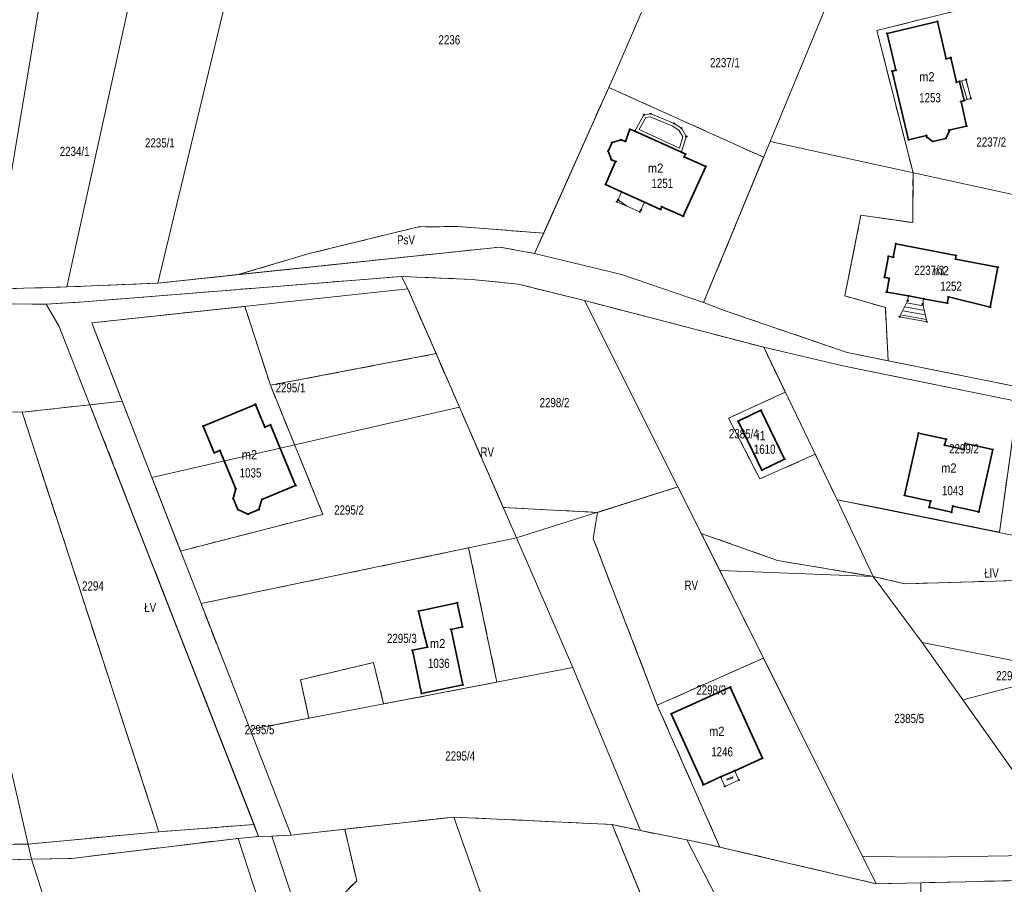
# Model space of a CAD drawing. Header units: metres. Extents: x 7496145 to 7500200, y 5498500 to 5502080.
# Tile 25 of 202: x 7497962 to 7498122, y 5498983 to 5499124. Entities that reach past the tile are written whole.
import ezdxf
from ezdxf.enums import TextEntityAlignment as Align

# ---------------------------------------------------------------- set-up
doc = ezdxf.new("R2010")
doc.units = ezdxf.units.M
doc.header["$MEASUREMENT"] = 0
for name, pattern in [('2.25_0.75', [3, 2.25, -0.75]), ('219-1000', [0]), ('egug-1000', [0])]:
    doc.linetypes.add(name, pattern=pattern)
doc.layers.get('0').update_dxf_attribs({"color": 2, "linetype": 'CONTINUOUS', "lineweight": 5})
for name, color, linetype in [('209-oznaczenie konturu klasyfikacyjnego', 7, 'CONTINUOUS'), ('211-numer działki ewidencyjnej', 7, 'CONTINUOUS'), ('217-kontur klasyfikacyjny', 7, 'CONTINUOUS'), ('218-kontur użytku gruntowego', 7, 'CONTINUOUS'), ('219-działka ewidencyjna', 7, 'CONTINUOUS'), ('312-budynek ewidencyjny', 7, 'CONTINUOUS'), ('312-oznaczenie budynku ewidencyjnego', 7, 'CONTINUOUS'), ('312-oznaczenie budynku ewidencyjnego-Atr117', 7, 'CONTINUOUS'), ('352-schody', 7, 'CONTINUOUS'), ('Punkt budynku', 7, 'CONTINUOUS'), ('taras', 7, 'CONTINUOUS'), ('wiatrołap', 7, 'CONTINUOUS')]:
    doc.layers.add(name, color=color, linetype=linetype)
doc.styles.get("Standard").update_dxf_attribs({"font": 'Working1250', "width": 0.75})

# ---------------------------------------------------------------- blocks, each defined once
blk = doc.blocks.new('PUNKTBUD')
at = {"color": 0}
blk.add_circle((0, 0), 0.09, dxfattribs=at)

msp = doc.modelspace()

# ---------------------------------------------------------------- linework, layer by layer
at = {"layer": '217-kontur klasyfikacyjny', "color": 3, "linetype": '2.25_0.75', "lineweight": 18, "flags": 128}
for points in [[(7498101.22, 5499122.2), (7498115.79, 5499125.83)], [(7498107.1, 5499099.07), (7498101.22, 5499122.2)], [(7498047.04, 5499089.23), (7498057.62, 5499112.95)], [(7498057.62, 5499112.95), (7498082.8, 5499101.6)], [(7498082.8, 5499101.6), (7498073.05, 5499077.98)], [(7498107.06, 5499090.96), (7498107.1, 5499099.07)], [(7498095.99, 5499079.05), (7498098.64, 5499092.16)], [(7498098.64, 5499092.16), (7498107.06, 5499090.96)], [(7498026.68, 5499090.26), (7498008.88, 5499085.92)], [(7498033.09, 5499090.33), (7498026.68, 5499090.26)], [(7498047.04, 5499089.23), (7498033.09, 5499090.33)], [(7498045.57, 5499085.92), (7498047.04, 5499089.23)], [(7497997.37, 5499082.49), (7498039.9, 5499086.98)], [(7498039.9, 5499086.98), (7498045.57, 5499085.92)], [(7498008.88, 5499085.92), (7497997.37, 5499082.49)], [(7498023.91, 5499082.2), (7497972.3, 5499078.07)], [(7497984.28, 5499081.11), (7497997.37, 5499082.49)], [(7498024.94, 5499080.18), (7498023.91, 5499082.2)], [(7498035.42, 5499081.73), (7498023.91, 5499082.2)], [(7497957.23, 5499080.11), (7497969.5, 5499080.49)], [(7497969.5, 5499080.49), (7497984.28, 5499081.11)], [(7498042.91, 5499080.93), (7498035.42, 5499081.73)], [(7498053.68, 5499078.28), (7498042.91, 5499080.93)], [(7498029.54, 5499069.64), (7498024.94, 5499080.18)], [(7498102.62, 5499077.15), (7498095.99, 5499079.05)], [(7497966.16, 5499077.69), (7497949.77, 5499077.8)], [(7497972.3, 5499078.07), (7497966.16, 5499077.69)], [(7497973.55, 5499074.65), (7497998.44, 5499077.33)], [(7497998.44, 5499077.33), (7498002.6, 5499064.49)], [(7498082.82, 5499070.7), (7498053.68, 5499078.28)], [(7498073.05, 5499077.98), (7498076.56, 5499076.62)], [(7498076.56, 5499076.62), (7498096.37, 5499069.84)], [(7498103.06, 5499068.49), (7498102.62, 5499077.15)], [(7497978.51, 5499061.9), (7497973.55, 5499074.65)], [(7498002.6, 5499064.49), (7498029.54, 5499069.64)], [(7498033.34, 5499060.93), (7498029.54, 5499069.64)], [(7498086.33, 5499063.39), (7498082.82, 5499070.7)], [(7498096.37, 5499069.84), (7498103.06, 5499068.49)], [(7498002.6, 5499064.49), (7498011.15, 5499043.48)], [(7498077.1, 5499059.14), (7498086.33, 5499063.39)], [(7497962.23, 5499060.1), (7497973.26, 5499061.34)], [(7497973.26, 5499061.34), (7497978.51, 5499061.9)], [(7497999.94, 5498993.04), (7497973.26, 5499061.34)], [(7497983.34, 5499049.49), (7497978.51, 5499061.9)], [(7498124.14, 5499061.87), (7498121.14, 5499040.58)], [(7497923.28, 5499061.13), (7497962.23, 5499060.1)], [(7497984.46, 5498991.88), (7497962.23, 5499060.1)], [(7498040.44, 5499044.63), (7498033.34, 5499060.93)], [(7498082.21, 5499049.26), (7498077.1, 5499059.14)], [(7498091.19, 5499053.3), (7498082.21, 5499049.26)], [(7498094.76, 5499045.86), (7498091.19, 5499053.3)], [(7497987.99, 5499037.54), (7497983.34, 5499049.49)], [(7498055.78, 5499043.83), (7498068.85, 5499047.97)], [(7498068.85, 5499047.97), (7498072.67, 5499040.4)], [(7498101.56, 5499044.54), (7498094.76, 5499045.86)], [(7498055.78, 5499043.83), (7498040.44, 5499044.63)], [(7498055.1, 5499039.55), (7498055.78, 5499043.83)], [(7498121.14, 5499040.58), (7498101.56, 5499044.54)], [(7498011.15, 5499043.48), (7497987.99, 5499037.54)], [(7498072.67, 5499040.4), (7498085.08, 5499035.99)], [(7498075.71, 5499034.36), (7498072.67, 5499040.4)], [(7498065.51, 5499012.46), (7498055.1, 5499039.55)], [(7497991.32, 5499028.99), (7498034.82, 5499038.04)], [(7498034.82, 5499038.04), (7498039.45, 5499016.21)], [(7498085.08, 5499035.99), (7498100.64, 5499033.42)], [(7498082.77, 5499020.13), (7498075.71, 5499034.36)], [(7498100.64, 5499033.42), (7498105.75, 5499032.21)], [(7498105.75, 5499032.21), (7498148.06, 5499033.47)], [(7497999.31, 5499008.49), (7497991.32, 5499028.99)], [(7498065.51, 5499012.46), (7498082.77, 5499020.13)], [(7498082.77, 5499020.13), (7498098.9, 5498987.86)], [(7498019.36, 5499019.4), (7498007.49, 5499016.58)], [(7498021.02, 5499012.66), (7498019.36, 5499019.4)], [(7498007.49, 5499016.58), (7498008.87, 5499010.33)], [(7498039.45, 5499016.21), (7498021.02, 5499012.66)], [(7498075.68, 5498989.39), (7498065.51, 5499012.46)], [(7498008.87, 5499010.33), (7497999.31, 5499008.49)], [(7498014.69, 5498992.3), (7498032.41, 5498994.27)], [(7498032.41, 5498994.27), (7498058.16, 5498993.06)], [(7497999.94, 5498993.04), (7497984.46, 5498991.88)], [(7498000.69, 5498991.11), (7497999.94, 5498993.04)], [(7498058.16, 5498993.06), (7498062.77, 5498992.06)], [(7498058.16, 5498993.06), (7498066.27, 5498973.28)], [(7497984.46, 5498991.88), (7497963.19, 5498989.85)], [(7497970.28, 5498987.54), (7497997.35, 5498990.8)], [(7497997.35, 5498990.8), (7498000.69, 5498991.11)], [(7498002.82, 5498991.14), (7498000.69, 5498991.11)], [(7498005.98, 5498991.33), (7498002.82, 5498991.14)], [(7498014.69, 5498992.3), (7498005.98, 5498991.33)], [(7498016.64, 5498983.9), (7498014.69, 5498992.3)], [(7498062.77, 5498992.06), (7498070.32, 5498990.54)], [(7497963.19, 5498989.85), (7497935.02, 5498989.69)], [(7498070.32, 5498990.54), (7498073.37, 5498989.93)], [(7498073.37, 5498989.93), (7498075.68, 5498989.39)], [(7498101.12, 5498983.41), (7498075.68, 5498989.39)], [(7498098.9, 5498987.86), (7498101.12, 5498983.41)], [(7497948.83, 5498987.01), (7497963.75, 5498987.41)], [(7497963.75, 5498987.41), (7497970.28, 5498987.54)], [(7498008.1, 5498975.28), (7498016.64, 5498983.9)], [(7498108.37, 5498983.58), (7498101.12, 5498983.41)], [(7498129.95, 5498984.08), (7498108.37, 5498983.58)]]:
    msp.add_lwpolyline(points, dxfattribs=at)
at = {"layer": '218-kontur użytku gruntowego', "color": 3, "linetype": 'egug-1000', "lineweight": 18, "flags": 128}
for points in [[(7498115.79, 5499125.83), (7498101.22, 5499122.2)], [(7498101.22, 5499122.2), (7498107.1, 5499099.07)], [(7498057.62, 5499112.95), (7498047.04, 5499089.23)], [(7498082.8, 5499101.6), (7498057.62, 5499112.95)], [(7498073.05, 5499077.98), (7498082.8, 5499101.6)], [(7498107.1, 5499099.07), (7498107.06, 5499090.96)], [(7498098.64, 5499092.16), (7498095.99, 5499079.05)], [(7498107.06, 5499090.96), (7498098.64, 5499092.16)], [(7498026.68, 5499090.26), (7498008.88, 5499085.92)], [(7498033.09, 5499090.33), (7498026.68, 5499090.26)], [(7498047.04, 5499089.23), (7498033.09, 5499090.33)], [(7498047.04, 5499089.23), (7498045.57, 5499085.92)], [(7497997.37, 5499082.49), (7498039.9, 5499086.98)], [(7498039.9, 5499086.98), (7498045.57, 5499085.92)], [(7498008.88, 5499085.92), (7497997.37, 5499082.49)], [(7498045.57, 5499085.92), (7498059.7, 5499082.52)], [(7498023.91, 5499082.2), (7497972.3, 5499078.07)], [(7497984.28, 5499081.11), (7497997.37, 5499082.49)], [(7498023.91, 5499082.2), (7498024.94, 5499080.18)], [(7498035.42, 5499081.73), (7498023.91, 5499082.2)], [(7498059.7, 5499082.52), (7498073.05, 5499077.98)], [(7497957.23, 5499080.11), (7497969.5, 5499080.49)], [(7497969.5, 5499080.49), (7497984.28, 5499081.11)], [(7498042.91, 5499080.93), (7498035.42, 5499081.73)], [(7498053.68, 5499078.28), (7498042.91, 5499080.93)], [(7498024.94, 5499080.18), (7498029.54, 5499069.64)], [(7498095.99, 5499079.05), (7498102.62, 5499077.15)], [(7497966.16, 5499077.69), (7497949.77, 5499077.8)], [(7497972.3, 5499078.07), (7497966.16, 5499077.69)], [(7497998.44, 5499077.33), (7497973.55, 5499074.65)], [(7498002.6, 5499064.49), (7497998.44, 5499077.33)], [(7498082.82, 5499070.7), (7498053.68, 5499078.28)], [(7498073.05, 5499077.98), (7498076.56, 5499076.62)], [(7498076.56, 5499076.62), (7498096.37, 5499069.84)], [(7498102.62, 5499077.15), (7498103.06, 5499068.49)], [(7497973.55, 5499074.65), (7497978.51, 5499061.9)], [(7498029.54, 5499069.64), (7498002.6, 5499064.49)], [(7498029.54, 5499069.64), (7498033.34, 5499060.93)], [(7498095.71, 5499067.68), (7498082.82, 5499070.7)], [(7498082.82, 5499070.7), (7498086.33, 5499063.39)], [(7498096.37, 5499069.84), (7498103.06, 5499068.49)], [(7498104.54, 5499065.88), (7498095.71, 5499067.68)], [(7498103.06, 5499068.49), (7498126.51, 5499063.75)], [(7498011.15, 5499043.48), (7498002.6, 5499064.49)], [(7498124.14, 5499061.87), (7498104.54, 5499065.88)], [(7498086.33, 5499063.39), (7498077.1, 5499059.14)], [(7497973.26, 5499061.34), (7497962.23, 5499060.1)], [(7497978.51, 5499061.9), (7497973.26, 5499061.34)], [(7497999.94, 5498993.04), (7497973.26, 5499061.34)], [(7497978.51, 5499061.9), (7497983.34, 5499049.49)], [(7498121.14, 5499040.58), (7498124.14, 5499061.87)], [(7497923.28, 5499061.13), (7497962.23, 5499060.1)], [(7497962.23, 5499060.1), (7497984.46, 5498991.88)], [(7498033.34, 5499060.93), (7498040.44, 5499044.63)], [(7498077.1, 5499059.14), (7498082.21, 5499049.26)], [(7498082.21, 5499049.26), (7498091.19, 5499053.3)], [(7498091.19, 5499053.3), (7498094.76, 5499045.86)], [(7497983.34, 5499049.49), (7497987.99, 5499037.54)], [(7498068.85, 5499047.97), (7498055.78, 5499043.83)], [(7498072.67, 5499040.4), (7498068.85, 5499047.97)], [(7498094.76, 5499045.86), (7498101.56, 5499044.54)], [(7498040.44, 5499044.63), (7498055.78, 5499043.83)], [(7498055.78, 5499043.83), (7498055.1, 5499039.55)], [(7498101.56, 5499044.54), (7498121.14, 5499040.58)], [(7497987.99, 5499037.54), (7498011.15, 5499043.48)], [(7498072.67, 5499040.4), (7498075.71, 5499034.36)], [(7498085.08, 5499035.99), (7498072.67, 5499040.4)], [(7498055.1, 5499039.55), (7498065.51, 5499012.46)], [(7498034.82, 5499038.04), (7497991.32, 5499028.99)], [(7498039.45, 5499016.21), (7498034.82, 5499038.04)], [(7498100.64, 5499033.42), (7498085.08, 5499035.99)], [(7498075.71, 5499034.36), (7498082.77, 5499020.13)], [(7498105.75, 5499032.21), (7498100.64, 5499033.42)], [(7498148.06, 5499033.47), (7498105.75, 5499032.21)], [(7497991.32, 5499028.99), (7497999.31, 5499008.49)], [(7498082.77, 5499020.13), (7498065.51, 5499012.46)], [(7498082.77, 5499020.13), (7498098.9, 5498987.86)], [(7498007.49, 5499016.58), (7498019.36, 5499019.4)], [(7498019.36, 5499019.4), (7498021.02, 5499012.66)], [(7498008.87, 5499010.33), (7498007.49, 5499016.58)], [(7498021.02, 5499012.66), (7498039.45, 5499016.21)], [(7498065.51, 5499012.46), (7498075.68, 5498989.39)], [(7497999.31, 5499008.49), (7498008.87, 5499010.33)], [(7498032.41, 5498994.27), (7498014.69, 5498992.3)], [(7498058.16, 5498993.06), (7498032.41, 5498994.27)], [(7497984.46, 5498991.88), (7497999.94, 5498993.04)], [(7497999.94, 5498993.04), (7498000.69, 5498991.11)], [(7498058.16, 5498993.06), (7498066.27, 5498973.28)], [(7498062.77, 5498992.06), (7498058.16, 5498993.06)], [(7497963.19, 5498989.85), (7497984.46, 5498991.88)], [(7497997.35, 5498990.8), (7497970.28, 5498987.54)], [(7498000.69, 5498991.11), (7497997.35, 5498990.8)], [(7498000.69, 5498991.11), (7498002.82, 5498991.14)], [(7498002.82, 5498991.14), (7498005.98, 5498991.33)], [(7498005.98, 5498991.33), (7498014.69, 5498992.3)], [(7498014.69, 5498992.3), (7498016.64, 5498983.9)], [(7498070.32, 5498990.54), (7498062.77, 5498992.06)], [(7497935.02, 5498989.69), (7497963.19, 5498989.85)], [(7498073.37, 5498989.93), (7498070.32, 5498990.54)], [(7498075.68, 5498989.39), (7498073.37, 5498989.93)], [(7498075.68, 5498989.39), (7498101.12, 5498983.41)], [(7498098.9, 5498987.86), (7498101.12, 5498983.41)], [(7497963.75, 5498987.41), (7497948.83, 5498987.01)], [(7497970.28, 5498987.54), (7497963.75, 5498987.41)], [(7498016.64, 5498983.9), (7498008.1, 5498975.28)], [(7498101.12, 5498983.41), (7498108.37, 5498983.58)], [(7498108.37, 5498983.58), (7498129.95, 5498984.08)]]:
    msp.add_lwpolyline(points, dxfattribs=at)
at = {"layer": '219-działka ewidencyjna', "color": 3, "linetype": '219-1000', "lineweight": 18, "flags": 128}
for points in [[(7498058.7, 5499115.38), (7498075.59, 5499154.48)], [(7498083.85, 5499104.14), (7498102.61, 5499149.54)], [(7497957.23, 5499080.11), (7497965.07, 5499126.47)], [(7497969.5, 5499080.49), (7497979.46, 5499125.87)], [(7497984.28, 5499081.11), (7497994.92, 5499125.31)], [(7498045.57, 5499085.92), (7498058.7, 5499115.38)], [(7498073.05, 5499077.98), (7498083.85, 5499104.14)], [(7498083.85, 5499104.14), (7498128.56, 5499094.39)], [(7497984.28, 5499081.11), (7498039.9, 5499086.98)], [(7498039.9, 5499086.98), (7498045.57, 5499085.92)], [(7498045.57, 5499085.92), (7498059.7, 5499082.52)], [(7497972.3, 5499078.07), (7498023.91, 5499082.2)], [(7498023.91, 5499082.2), (7498024.94, 5499080.18)], [(7498023.91, 5499082.2), (7498035.42, 5499081.73)], [(7498059.7, 5499082.52), (7498073.05, 5499077.98)], [(7497957.23, 5499080.11), (7497969.5, 5499080.49)], [(7497969.5, 5499080.49), (7497984.28, 5499081.11)], [(7498035.42, 5499081.73), (7498042.91, 5499080.93)], [(7498042.91, 5499080.93), (7498053.68, 5499078.28)], [(7497973.55, 5499074.65), (7498024.94, 5499080.18)], [(7498024.94, 5499080.18), (7498033.34, 5499060.93)], [(7497949.77, 5499077.8), (7497966.16, 5499077.69)], [(7497966.16, 5499077.69), (7497972.3, 5499078.07)], [(7497968.28, 5499074.08), (7497966.16, 5499077.69)], [(7498053.68, 5499078.28), (7498068.85, 5499047.97)], [(7498053.68, 5499078.28), (7498082.82, 5499070.7)], [(7498073.05, 5499077.98), (7498076.56, 5499076.62)], [(7497943.26, 5499076.76), (7497963.75, 5498987.41)], [(7498076.56, 5499076.62), (7498096.37, 5499069.84)], [(7497968.28, 5499074.08), (7498000.69, 5498991.11)], [(7497973.55, 5499074.65), (7497983.34, 5499049.49)], [(7498095.71, 5499067.68), (7498082.82, 5499070.7)], [(7498082.82, 5499070.7), (7498094.76, 5499045.86)], [(7498096.37, 5499069.84), (7498126.51, 5499063.75)], [(7498095.71, 5499067.68), (7498127.35, 5499061.21)], [(7497983.34, 5499049.49), (7498033.34, 5499060.93)], [(7498033.34, 5499060.93), (7498042.6, 5499039.66)], [(7497983.34, 5499049.49), (7497991.32, 5499028.99)], [(7498042.6, 5499039.66), (7498068.85, 5499047.97)], [(7498068.85, 5499047.97), (7498075.71, 5499034.36)], [(7498094.76, 5499045.86), (7498143.12, 5499036.12)], [(7498094.76, 5499045.86), (7498100.64, 5499033.42)], [(7497991.32, 5499028.99), (7498042.6, 5499039.66)], [(7498042.6, 5499039.66), (7498051.79, 5499018.58)], [(7498075.71, 5499034.36), (7498098.9, 5498987.86)], [(7498075.71, 5499034.36), (7498100.64, 5499033.42)], [(7498100.64, 5499033.42), (7498108.57, 5499022.67)], [(7497991.32, 5499028.99), (7497999.31, 5499008.49)], [(7498108.57, 5499022.67), (7498132.66, 5499017.9)], [(7498108.57, 5499022.67), (7498115.21, 5499013.33)], [(7497999.31, 5499008.49), (7498051.79, 5499018.58)], [(7498051.79, 5499018.58), (7498062.77, 5498992.06)], [(7498115.21, 5499013.33), (7498132.66, 5499017.9)], [(7498115.21, 5499013.33), (7498125.61, 5498998.65)], [(7497999.31, 5499008.49), (7498005.98, 5498991.33)], [(7498005.98, 5498991.33), (7498032.41, 5498994.27)], [(7498032.41, 5498994.27), (7498058.16, 5498993.06)], [(7498032.41, 5498994.27), (7498040.46, 5498971.51)], [(7498058.16, 5498993.06), (7498062.77, 5498992.06)], [(7498058.16, 5498993.06), (7498068.02, 5498969)], [(7497970.28, 5498987.54), (7497997.35, 5498990.8)], [(7498000.69, 5498991.11), (7497997.35, 5498990.8)], [(7497997.35, 5498990.8), (7498003.86, 5498970.8)], [(7498000.69, 5498991.11), (7498002.82, 5498991.14)], [(7498002.82, 5498991.14), (7498005.98, 5498991.33)], [(7498002.82, 5498991.14), (7498011.97, 5498963.63)], [(7498062.77, 5498992.06), (7498070.32, 5498990.54)], [(7498070.32, 5498990.54), (7498096.82, 5498939.06)], [(7498070.32, 5498990.54), (7498073.37, 5498989.93)], [(7498073.37, 5498989.93), (7498101.12, 5498983.41)], [(7498098.9, 5498987.86), (7498101.12, 5498983.41)], [(7498109.55, 5498987.74), (7498098.9, 5498987.86)], [(7498109.55, 5498987.74), (7498132.4, 5498988.14)], [(7497948.83, 5498987.01), (7497963.75, 5498987.41)], [(7497963.75, 5498987.41), (7497970.28, 5498987.54)], [(7497963.75, 5498987.41), (7497970.03, 5498967.7)], [(7498101.12, 5498983.41), (7498108.37, 5498983.58)], [(7498108.37, 5498983.58), (7498129.95, 5498984.08)], [(7498108.37, 5498983.58), (7498108.81, 5498944.08)]]:
    msp.add_lwpolyline(points, dxfattribs=at)
at = {"layer": '312-budynek ewidencyjny', "color": 7, "linetype": 'Continuous', "lineweight": 35, "flags": 128}
for points in [[(7498102.9, 5499121.74), (7498111.09, 5499123.68)], [(7498111.09, 5499123.68), (7498112.5, 5499117.61)], [(7498104.3, 5499115.73), (7498102.9, 5499121.74)], [(7498112.5, 5499117.61), (7498113.23, 5499117.78)], [(7498113.23, 5499117.78), (7498114.18, 5499113.8)], [(7498103.72, 5499115.59), (7498104.3, 5499115.73)], [(7498106.38, 5499104.44), (7498103.72, 5499115.59)], [(7498114.18, 5499113.8), (7498114.67, 5499113.92)], [(7498114.67, 5499113.92), (7498115.41, 5499110.8)], [(7498115.41, 5499110.8), (7498114.91, 5499110.65)], [(7498114.91, 5499110.65), (7498115.79, 5499106.67)], [(7498060.34, 5499104.16), (7498061.06, 5499106.14)], [(7498061.06, 5499106.14), (7498061.86, 5499105.85)], [(7498115.79, 5499106.67), (7498112.92, 5499105.99)], [(7498061.86, 5499105.85), (7498069.46, 5499102.4)], [(7498109.29, 5499105.13), (7498106.38, 5499104.44)], [(7498109.36, 5499104.85), (7498109.29, 5499105.13)], [(7498110.31, 5499104.16), (7498109.36, 5499104.85)], [(7498112.41, 5499104.65), (7498110.31, 5499104.16)], [(7498112.97, 5499105.76), (7498112.41, 5499104.65)], [(7498112.92, 5499105.99), (7498112.97, 5499105.76)], [(7498057.54, 5499102.59), (7498058.16, 5499104)], [(7498058.16, 5499104), (7498059.63, 5499104.42)], [(7498059.63, 5499104.42), (7498060.34, 5499104.16)], [(7498058.07, 5499101.19), (7498057.54, 5499102.59)], [(7498069.46, 5499102.4), (7498070.09, 5499102.11)], [(7498070.09, 5499102.11), (7498069.87, 5499101.64)], [(7498069.87, 5499101.64), (7498073.39, 5499100.11)], [(7498057.09, 5499097.14), (7498058.74, 5499100.89)], [(7498058.74, 5499100.89), (7498058.07, 5499101.19)], [(7498073.39, 5499100.11), (7498069.73, 5499091.98)], [(7498059.68, 5499095.97), (7498057.09, 5499097.14)], [(7498063.41, 5499094.29), (7498059.68, 5499095.97)], [(7498066.04, 5499093.11), (7498063.41, 5499094.29)], [(7498066.24, 5499093.55), (7498066.04, 5499093.11)], [(7498069.73, 5499091.98), (7498066.24, 5499093.55)], [(7498103.89, 5499085.33), (7498104.31, 5499087.51)], [(7498104.31, 5499087.51), (7498114.13, 5499085.61)], [(7498102.46, 5499082.06), (7498103.1, 5499085.48)], [(7498103.1, 5499085.48), (7498103.89, 5499085.33)], [(7498114.13, 5499085.61), (7498114.02, 5499085.02)], [(7498114.02, 5499085.02), (7498120.89, 5499083.69)], [(7498120.89, 5499083.69), (7498119.64, 5499077.23)], [(7498103.23, 5499081.88), (7498102.46, 5499082.06)], [(7498102.82, 5499079.67), (7498103.23, 5499081.88)], [(7498106.38, 5499079.02), (7498102.82, 5499079.67)], [(7498108.83, 5499078.58), (7498106.38, 5499079.02)], [(7498112.86, 5499078.86), (7498112.68, 5499077.88)], [(7498119.64, 5499077.23), (7498112.86, 5499078.86)], [(7498112.68, 5499077.88), (7498108.83, 5499078.58)], [(7497991.66, 5499057.87), (7498000.16, 5499061.39)], [(7498000.16, 5499061.39), (7498001.69, 5499057.69)], [(7498078.66, 5499058.65), (7498082.38, 5499060.44)], [(7498082.38, 5499060.44), (7498086.22, 5499052.47)], [(7498001.69, 5499057.69), (7498002.61, 5499058.08)], [(7498002.61, 5499058.08), (7498006.71, 5499048.2)], [(7498082.5, 5499050.68), (7498078.66, 5499058.65)], [(7497993.46, 5499053.52), (7497991.66, 5499057.87)], [(7498105.74, 5499046.58), (7498108, 5499056.73)], [(7498108, 5499056.73), (7498112.47, 5499055.74)], [(7498112.47, 5499055.74), (7498112.24, 5499054.76)], [(7498115.39, 5499054.06), (7498115.6, 5499055.04)], [(7498115.6, 5499055.04), (7498120.09, 5499054.04)], [(7497994.38, 5499053.91), (7497993.46, 5499053.52)], [(7497996.96, 5499047.67), (7497994.38, 5499053.91)], [(7498112.24, 5499054.76), (7498115.39, 5499054.06)], [(7498120.09, 5499054.04), (7498117.82, 5499043.89)], [(7498086.22, 5499052.47), (7498082.5, 5499050.68)], [(7497996.55, 5499046.07), (7497996.96, 5499047.67)], [(7498006.71, 5499048.2), (7498001.21, 5499045.92)], [(7497997.29, 5499044.29), (7497996.55, 5499046.07)], [(7498001.21, 5499045.92), (7498000.72, 5499044.27)], [(7498109.97, 5499045.64), (7498105.74, 5499046.58)], [(7498109.74, 5499044.65), (7498109.97, 5499045.64)], [(7497998.94, 5499043.53), (7497997.29, 5499044.29)], [(7498000.72, 5499044.27), (7497998.94, 5499043.53)], [(7498113.35, 5499043.84), (7498109.74, 5499044.65)], [(7498113.58, 5499044.84), (7498113.35, 5499043.84)], [(7498117.82, 5499043.89), (7498113.58, 5499044.84)], [(7498026.67, 5499027.75), (7498033, 5499029.11)], [(7498027.57, 5499024.19), (7498026.67, 5499027.75)], [(7498033, 5499029.11), (7498033.84, 5499025.2)], [(7498033.84, 5499025.2), (7498031.98, 5499024.8)], [(7498031.98, 5499024.8), (7498033.91, 5499015.76)], [(7498028.14, 5499021.91), (7498027.57, 5499024.19)], [(7498025.69, 5499021.4), (7498028.14, 5499021.91)], [(7498027.16, 5499014.36), (7498025.69, 5499021.4)], [(7498033.91, 5499015.76), (7498027.16, 5499014.36)], [(7498067.77, 5499011.04), (7498077.39, 5499015.4)], [(7498077.39, 5499015.4), (7498082.6, 5499003.83)], [(7498073.01, 5498999.53), (7498067.77, 5499011.04)], [(7498082.6, 5499003.83), (7498078.1, 5499001.81)], [(7498075.82, 5499000.79), (7498073.01, 5498999.53)], [(7498078.1, 5499001.81), (7498075.82, 5499000.79)]]:
    msp.add_lwpolyline(points, dxfattribs=at)
at = {"layer": '352-schody', "color": 7, "linetype": 'Continuous', "lineweight": 18, "flags": 128}
for points in [[(7498114.67, 5499113.92), (7498115.74, 5499114.23), (7498116.51, 5499111.16), (7498115.41, 5499110.8)], [(7498114.67, 5499113.92), (7498115.74, 5499114.23), (7498116.51, 5499111.16), (7498115.41, 5499110.8)], [(7498059.17, 5499094.67), (7498059.68, 5499095.97), (7498063.41, 5499094.29), (7498062.86, 5499092.99), (7498062.67, 5499092.7), (7498058.95, 5499094.36)], [(7498059.17, 5499094.67), (7498059.68, 5499095.97), (7498063.41, 5499094.29), (7498062.86, 5499092.99), (7498062.67, 5499092.7), (7498058.95, 5499094.36)], [(7498104.92, 5499075.64), (7498106.23, 5499078.23), (7498106.38, 5499079.02), (7498108.83, 5499078.58), (7498108.67, 5499077.71), (7498109.34, 5499074.83)], [(7498104.92, 5499075.64), (7498106.23, 5499078.23), (7498106.38, 5499079.02), (7498108.83, 5499078.58), (7498108.67, 5499077.71), (7498109.34, 5499074.83)]]:
    msp.add_lwpolyline(points, close=True, dxfattribs=at)
for points in [[(7498116.17, 5499112.52), (7498115.68, 5499114.21)], [(7498115.89, 5499110.96), (7498115.01, 5499114.02)], [(7498060.58, 5499093.63), (7498059.15, 5499094.64)], [(7498108.91, 5499076.68), (7498105.75, 5499077.27)], [(7498108.74, 5499077.42), (7498106.08, 5499077.92)], [(7498109.26, 5499075.19), (7498105.09, 5499075.97)], [(7498109.08, 5499075.94), (7498105.42, 5499076.62)]]:
    msp.add_lwpolyline(points, dxfattribs=at)
at = {"layer": 'taras', "color": 0, "lineweight": 18}
for p, q in [((7498061.86, 5499105.85), (7498063.32, 5499108.49)), ((7498062.56, 5499106.08), (7498063.64, 5499108.03)), ((7498063.32, 5499108.49), (7498064.44, 5499108.66)), ((7498063.64, 5499108.03), (7498064.38, 5499108.14)), ((7498064.38, 5499108.14), (7498068.04, 5499106.64)), ((7498064.44, 5499108.66), (7498068.27, 5499107.08)), ((7498069.15, 5499103.09), (7498062.56, 5499106.08)), ((7498068.04, 5499106.64), (7498069.09, 5499105.96)), ((7498068.27, 5499107.08), (7498069.46, 5499106.31)), ((7498069.46, 5499106.31), (7498070.23, 5499104.96)), ((7498069.46, 5499102.4), (7498061.86, 5499105.85)), ((7498069.09, 5499105.96), (7498069.69, 5499104.9)), ((7498069.69, 5499104.9), (7498069.15, 5499103.09)), ((7498070.23, 5499104.96), (7498069.46, 5499102.4))]:
    msp.add_line(p, q, dxfattribs=at)
at = {"layer": 'wiatrołap', "color": 0, "linetype": 'CONTINUOUS', "lineweight": 18}
for p, q in [((7498075.82, 5499000.79), (7498078.1, 5499001.81)), ((7498076.51, 5498999.26), (7498075.82, 5499000.79)), ((7498076.81, 5499000.41), (7498077.72, 5499000.82)), ((7498076.89, 5499000.25), (7498076.81, 5499000.41)), ((7498077.8, 5499000.66), (7498076.89, 5499000.25)), ((7498077.72, 5499000.82), (7498077.8, 5499000.66)), ((7498078.1, 5499001.81), (7498078.79, 5499000.28)), ((7498078.79, 5499000.28), (7498076.51, 5498999.26))]:
    msp.add_line(p, q, dxfattribs=at)

# ---------------------------------------------------------------- block references
at = {"layer": 'Punkt budynku', "color": 5, "linetype": 'Continuous', "lineweight": 13}
for p in [(7498111.09, 5499123.68), (7498102.9, 5499121.74), (7498112.5, 5499117.61), (7498113.23, 5499117.78), (7498103.72, 5499115.59), (7498104.3, 5499115.73), (7498115.74, 5499114.23), (7498114.18, 5499113.8), (7498114.67, 5499113.92), (7498115.41, 5499110.8), (7498116.51, 5499111.16), (7498114.91, 5499110.65), (7498063.32, 5499108.49), (7498064.44, 5499108.66), (7498061.06, 5499106.14), (7498068.27, 5499107.08), (7498069.46, 5499106.31), (7498112.92, 5499105.99), (7498115.79, 5499106.67), (7498059.63, 5499104.42), (7498061.86, 5499105.85), (7498070.23, 5499104.96), (7498106.38, 5499104.44), (7498109.29, 5499105.13), (7498109.36, 5499104.85), (7498112.41, 5499104.65), (7498112.97, 5499105.76), (7498058.16, 5499104), (7498060.34, 5499104.16), (7498110.31, 5499104.16), (7498057.54, 5499102.59), (7498058.07, 5499101.19), (7498069.46, 5499102.4), (7498069.87, 5499101.64), (7498070.09, 5499102.11), (7498058.74, 5499100.89), (7498073.39, 5499100.11), (7498057.09, 5499097.14), (7498059.68, 5499095.97), (7498058.95, 5499094.36), (7498059.17, 5499094.67), (7498063.41, 5499094.29), (7498066.24, 5499093.55), (7498062.67, 5499092.7), (7498062.86, 5499092.99), (7498066.04, 5499093.11), (7498069.73, 5499091.98), (7498104.31, 5499087.51), (7498103.1, 5499085.48), (7498103.89, 5499085.33), (7498114.13, 5499085.61), (7498114.02, 5499085.02), (7498120.89, 5499083.69), (7498102.46, 5499082.06), (7498103.23, 5499081.88), (7498102.82, 5499079.67), (7498106.38, 5499079.02), (7498112.86, 5499078.86), (7498106.23, 5499078.23), (7498108.67, 5499077.71), (7498108.83, 5499078.58), (7498112.68, 5499077.88), (7498119.64, 5499077.23), (7498104.92, 5499075.64), (7498109.34, 5499074.83), (7498000.16, 5499061.39), (7498082.38, 5499060.44), (7498002.61, 5499058.08), (7498078.66, 5499058.65), (7497991.66, 5499057.87), (7498001.69, 5499057.69), (7498108, 5499056.73), (7498112.24, 5499054.76), (7498112.47, 5499055.74), (7498115.6, 5499055.04), (7497993.46, 5499053.52), (7497994.38, 5499053.91), (7498115.39, 5499054.06), (7498120.09, 5499054.04), (7498086.22, 5499052.47), (7498082.5, 5499050.68), (7497996.96, 5499047.67), (7498006.71, 5499048.2), (7497996.55, 5499046.07), (7498001.21, 5499045.92), (7498105.74, 5499046.58), (7498109.97, 5499045.64), (7497997.29, 5499044.29), (7497998.94, 5499043.53), (7498000.72, 5499044.27), (7498109.74, 5499044.65), (7498113.35, 5499043.84), (7498113.58, 5499044.84), (7498117.82, 5499043.89), (7498033, 5499029.11), (7498026.67, 5499027.75), (7498031.98, 5499024.8), (7498033.84, 5499025.2), (7498027.57, 5499024.19), (7498025.69, 5499021.4), (7498028.14, 5499021.91), (7498033.91, 5499015.76), (7498077.39, 5499015.4), (7498027.16, 5499014.36), (7498067.77, 5499011.04), (7498082.6, 5499003.83), (7498075.82, 5499000.79), (7498078.1, 5499001.81), (7498078.79, 5499000.28), (7498073.01, 5498999.53), (7498076.51, 5498999.26)]:
    msp.add_blockref('PUNKTBUD', p, dxfattribs=at)

# ---------------------------------------------------------------- texts
at = {"layer": '209-oznaczenie konturu klasyfikacyjnego', "color": 3, "linetype": 'Continuous', "lineweight": 18, "width": 0.79}
for s, p in [('PsV', (7498023.21, 5499087.41)), ('RV', (7498036.76, 5499052.89)), ('ŁIV', (7498118.66, 5499033.21)), ('RV', (7498069.94, 5499031.22)), ('ŁV', (7497982.09, 5499027.61))]:
    msp.add_text(s, height=1.5, dxfattribs=at).set_placement(p)
at = {"layer": '211-numer działki ewidencyjnej', "color": 3, "linetype": 'Continuous', "lineweight": 18, "width": 0.79}
for s, p in [('2236', (7498029.94, 5499119.94)), ('2237/1', (7498074.09, 5499116.23)), ('2235/1', (7497982.21, 5499103.18)), ('2237/2', (7498117.4, 5499103.32)), ('2237/3', (7498107.31, 5499082.46)), ('2298/2', (7498046.38, 5499060.93)), ('2385/4', (7498077.16, 5499055.85)), ('2299/2', (7498112.97, 5499053.41)), ('2295/5', (7497998.42, 5499007.74))]:
    msp.add_text(s, height=1.5, dxfattribs=at).set_placement(p)
for s, p in [('2234/1', (7497968.35, 5499103.29)), ('2295/1', (7498003.45, 5499064.84)), ('2295/2', (7498012.97, 5499044.96)), ('2294', (7497971.98, 5499032.61)), ('2295/3', (7498021.56, 5499024.08)), ('2299/10', (7498120.62, 5499018)), ('2298/3', (7498071.86, 5499015.69)), ('2385/5', (7498104.06, 5499011.05)), ('2295/4', (7498031.04, 5499004.96))]:
    msp.add_text(s, height=1.5, dxfattribs=at).set_placement(p, align=Align.TOP_LEFT)
at = {"layer": '312-oznaczenie budynku ewidencyjnego', "color": 7, "linetype": 'Continuous', "lineweight": 18, "width": 0.79}
for s, p in [('1253', (7498108.1, 5499112.02)), ('1251', (7498064.57, 5499098.09)), ('1252', (7498111.52, 5499081.37)), ('1610', (7498081.22, 5499054.85)), ('1035', (7497997.61, 5499051)), ('1043', (7498111.81, 5499048.12)), ('1036', (7498028.22, 5499020.03)), ('1246', (7498074.29, 5499005.63))]:
    msp.add_text(s, height=1.5, dxfattribs=at).set_placement(p, align=Align.TOP_LEFT)
at = {"layer": '312-oznaczenie budynku ewidencyjnego-Atr117', "color": 7, "width": 0.9}
for s, p in [('m2', (7498109.35, 5499113.92)), ('m2', (7498065.24, 5499099.06)), ('m2', (7498111.68, 5499082.37)), ('i1', (7498082.44, 5499055.56)), ('m2', (7497999.19, 5499052.46)), ('m2', (7498112.92, 5499050.29)), ('m2', (7498029.8, 5499021.74)), ('m2', (7498075.19, 5499007.47))]:
    msp.add_text(s, height=1.5, dxfattribs=at).set_placement(p, align=Align.CENTER)

doc.saveas('drawing.dxf')
